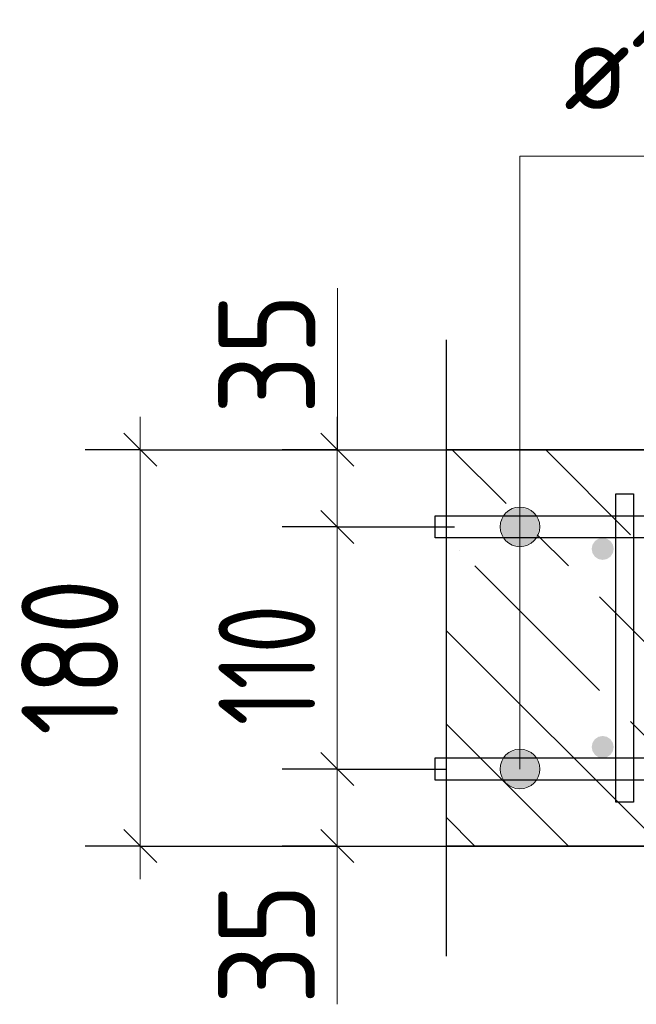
# Model space of a CAD drawing. Header units: millimetres. Extents: x -49773 to 2322955, y -3321 to 58485.
# Tile 243 of 256: x 1027083 to 1028483, y 25793 to 28030. Entities that reach past the tile are written whole.
import ezdxf

# ---------------------------------------------------------------- set-up
doc = ezdxf.new("R2010")
doc.units = ezdxf.units.MM
doc.linetypes.add('______11', pattern=[500, 400, -50, 0, -50])
doc.linetypes.add('______5', pattern=[1100, 800, -100, 100, -100])
for name, color, linetype, lineweight in [('Standard', 7, 'Continuous', 25), ('Арм.стержн. вертикальными 1', 22, 'Continuous', 35), ('Арм.стержн.горизонт. 1', 180, 'Continuous', 35), ('Размерная линия_ общее', 7, 'Continuous', 13)]:
    doc.layers.add(name, color=color, linetype=linetype, lineweight=lineweight)
doc.layers.add('Арм.стержн.Стяжки', color=7, linetype='Continuous', lineweight=35, true_color=0x501e0f)
doc.styles.add('ISOCPEUR', font='txt')

msp = doc.modelspace()

# ---------------------------------------------------------------- hatches: boundary and pattern name
at = {"layer": 'Арм.стержн. вертикальными 1', "linetype": 'Continuous', "lineweight": 50, "transparency": 33554687}
for points in [[(1028431.9, 26827.7), (1028430, 26837.3), (1028424.5, 26845.4), (1028416.4, 26850.8), (1028406.9, 26852.7), (1028397.3, 26850.8), (1028389.2, 26845.4), (1028383.8, 26837.3), (1028381.9, 26827.7), (1028383.8, 26818.2), (1028389.2, 26810), (1028397.3, 26804.6), (1028406.9, 26802.7), (1028416.4, 26804.6), (1028424.5, 26810), (1028430, 26818.2)], [(1028431.9, 26377.7), (1028430, 26387.3), (1028424.5, 26395.4), (1028416.4, 26400.8), (1028406.9, 26402.7), (1028397.3, 26400.8), (1028389.2, 26395.4), (1028383.8, 26387.3), (1028381.9, 26377.7), (1028383.8, 26368.2), (1028389.2, 26360), (1028397.3, 26354.6), (1028406.9, 26352.7), (1028416.4, 26354.6), (1028424.5, 26360), (1028430, 26368.2)]]:
    msp.add_hatch(color=4, dxfattribs=at).paths.add_polyline_path(points)
at = {"layer": 'Арм.стержн.горизонт. 1', "linetype": 'Continuous', "lineweight": 13, "transparency": 33554687}
for points in [[(1028241.4, 26916.4), (1028196.4, 26916.4), (1028180.2, 26900.2)], [(1028241.4, 26916.4), (1028180.2, 26900.2), (1028257.6, 26900.2)], [(1028241.4, 26916.4), (1028196.4, 26916.4), (1028180.2, 26900.2)], [(1028241.4, 26916.4), (1028180.2, 26900.2), (1028257.6, 26900.2)], [(1028241.4, 26916.4), (1028196.4, 26916.4), (1028180.2, 26900.2)], [(1028241.4, 26916.4), (1028180.2, 26900.2), (1028257.6, 26900.2)], [(1028241.4, 26916.4), (1028196.4, 26916.4), (1028180.2, 26900.2)], [(1028241.4, 26916.4), (1028180.2, 26900.2), (1028257.6, 26900.2)], [(1028241.4, 26916.4), (1028196.4, 26916.4), (1028180.2, 26900.2)], [(1028241.4, 26916.4), (1028180.2, 26900.2), (1028257.6, 26900.2)], [(1028241.4, 26916.4), (1028196.4, 26916.4), (1028180.2, 26900.2)], [(1028241.4, 26916.4), (1028180.2, 26900.2), (1028257.6, 26900.2)], [(1028241.4, 26916.4), (1028196.4, 26916.4), (1028180.2, 26900.2)], [(1028241.4, 26916.4), (1028180.2, 26900.2), (1028257.6, 26900.2)], [(1028241.4, 26916.4), (1028196.4, 26916.4), (1028180.2, 26900.2)], [(1028241.4, 26916.4), (1028180.2, 26900.2), (1028257.6, 26900.2)], [(1028241.4, 26916.4), (1028196.4, 26916.4), (1028180.2, 26900.2)], [(1028241.4, 26916.4), (1028180.2, 26900.2), (1028257.6, 26900.2)], [(1028241.4, 26916.4), (1028196.4, 26916.4), (1028180.2, 26900.2)], [(1028241.4, 26916.4), (1028180.2, 26900.2), (1028257.6, 26900.2)], [(1028241.4, 26916.4), (1028196.4, 26916.4), (1028180.2, 26900.2)], [(1028241.4, 26916.4), (1028180.2, 26900.2), (1028257.6, 26900.2)], [(1028241.4, 26916.4), (1028196.4, 26916.4), (1028180.2, 26900.2)], [(1028241.4, 26916.4), (1028180.2, 26900.2), (1028257.6, 26900.2)], [(1028241.4, 26916.4), (1028196.4, 26916.4), (1028180.2, 26900.2)], [(1028241.4, 26916.4), (1028180.2, 26900.2), (1028257.6, 26900.2)], [(1028241.4, 26916.4), (1028196.4, 26916.4), (1028180.2, 26900.2)], [(1028241.4, 26916.4), (1028180.2, 26900.2), (1028257.6, 26900.2)], [(1028196.4, 26916.4), (1028241.4, 26916.4), (1028218.9, 26922.7)], [(1028196.4, 26916.4), (1028241.4, 26916.4), (1028218.9, 26922.7)], [(1028196.4, 26916.4), (1028241.4, 26916.4), (1028218.9, 26922.7)], [(1028196.4, 26916.4), (1028241.4, 26916.4), (1028218.9, 26922.7)], [(1028196.4, 26916.4), (1028241.4, 26916.4), (1028218.9, 26922.7)], [(1028196.4, 26916.4), (1028241.4, 26916.4), (1028218.9, 26922.7)], [(1028196.4, 26916.4), (1028241.4, 26916.4), (1028218.9, 26922.7)], [(1028196.4, 26916.4), (1028241.4, 26916.4), (1028218.9, 26922.7)], [(1028196.4, 26916.4), (1028241.4, 26916.4), (1028218.9, 26922.7)], [(1028196.4, 26916.4), (1028241.4, 26916.4), (1028218.9, 26922.7)], [(1028196.4, 26916.4), (1028241.4, 26916.4), (1028218.9, 26922.7)], [(1028196.4, 26916.4), (1028241.4, 26916.4), (1028218.9, 26922.7)], [(1028196.4, 26916.4), (1028241.4, 26916.4), (1028218.9, 26922.7)], [(1028196.4, 26916.4), (1028241.4, 26916.4), (1028218.9, 26922.7)], [(1028257.6, 26900.2), (1028180.2, 26900.2), (1028173.9, 26877.7)], [(1028257.6, 26900.2), (1028173.9, 26877.7), (1028263.9, 26877.7)], [(1028257.6, 26900.2), (1028180.2, 26900.2), (1028173.9, 26877.7)], [(1028257.6, 26900.2), (1028173.9, 26877.7), (1028263.9, 26877.7)], [(1028257.6, 26900.2), (1028180.2, 26900.2), (1028173.9, 26877.7)], [(1028257.6, 26900.2), (1028173.9, 26877.7), (1028263.9, 26877.7)], [(1028257.6, 26900.2), (1028180.2, 26900.2), (1028173.9, 26877.7)], [(1028257.6, 26900.2), (1028173.9, 26877.7), (1028263.9, 26877.7)], [(1028257.6, 26900.2), (1028180.2, 26900.2), (1028173.9, 26877.7)], [(1028257.6, 26900.2), (1028173.9, 26877.7), (1028263.9, 26877.7)], [(1028257.6, 26900.2), (1028180.2, 26900.2), (1028173.9, 26877.7)], [(1028257.6, 26900.2), (1028173.9, 26877.7), (1028263.9, 26877.7)], [(1028257.6, 26900.2), (1028180.2, 26900.2), (1028173.9, 26877.7)], [(1028257.6, 26900.2), (1028173.9, 26877.7), (1028263.9, 26877.7)], [(1028257.6, 26900.2), (1028180.2, 26900.2), (1028173.9, 26877.7)], [(1028257.6, 26900.2), (1028173.9, 26877.7), (1028263.9, 26877.7)], [(1028257.6, 26900.2), (1028180.2, 26900.2), (1028173.9, 26877.7)], [(1028257.6, 26900.2), (1028173.9, 26877.7), (1028263.9, 26877.7)], [(1028257.6, 26900.2), (1028180.2, 26900.2), (1028173.9, 26877.7)], [(1028257.6, 26900.2), (1028173.9, 26877.7), (1028263.9, 26877.7)], [(1028257.6, 26900.2), (1028180.2, 26900.2), (1028173.9, 26877.7)], [(1028257.6, 26900.2), (1028173.9, 26877.7), (1028263.9, 26877.7)], [(1028257.6, 26900.2), (1028180.2, 26900.2), (1028173.9, 26877.7)], [(1028257.6, 26900.2), (1028173.9, 26877.7), (1028263.9, 26877.7)], [(1028257.6, 26900.2), (1028180.2, 26900.2), (1028173.9, 26877.7)], [(1028257.6, 26900.2), (1028173.9, 26877.7), (1028263.9, 26877.7)], [(1028257.6, 26900.2), (1028180.2, 26900.2), (1028173.9, 26877.7)], [(1028257.6, 26900.2), (1028173.9, 26877.7), (1028263.9, 26877.7)], [(1028263.9, 26877.7), (1028173.9, 26877.7), (1028180.2, 26855.2)], [(1028263.9, 26877.7), (1028173.9, 26877.7), (1028180.2, 26855.2)], [(1028263.9, 26877.7), (1028173.9, 26877.7), (1028180.2, 26855.2)], [(1028263.9, 26877.7), (1028173.9, 26877.7), (1028180.2, 26855.2)], [(1028263.9, 26877.7), (1028173.9, 26877.7), (1028180.2, 26855.2)], [(1028263.9, 26877.7), (1028173.9, 26877.7), (1028180.2, 26855.2)], [(1028263.9, 26877.7), (1028173.9, 26877.7), (1028180.2, 26855.2)], [(1028263.9, 26877.7), (1028173.9, 26877.7), (1028180.2, 26855.2)], [(1028263.9, 26877.7), (1028173.9, 26877.7), (1028180.2, 26855.2)], [(1028263.9, 26877.7), (1028173.9, 26877.7), (1028180.2, 26855.2)], [(1028263.9, 26877.7), (1028173.9, 26877.7), (1028180.2, 26855.2)], [(1028263.9, 26877.7), (1028173.9, 26877.7), (1028180.2, 26855.2)], [(1028263.9, 26877.7), (1028173.9, 26877.7), (1028180.2, 26855.2)], [(1028263.9, 26877.7), (1028173.9, 26877.7), (1028180.2, 26855.2)], [(1028263.9, 26877.7), (1028180.2, 26855.2), (1028257.6, 26855.2)], [(1028263.9, 26877.7), (1028180.2, 26855.2), (1028257.6, 26855.2)], [(1028263.9, 26877.7), (1028180.2, 26855.2), (1028257.6, 26855.2)], [(1028263.9, 26877.7), (1028180.2, 26855.2), (1028257.6, 26855.2)], [(1028263.9, 26877.7), (1028180.2, 26855.2), (1028257.6, 26855.2)], [(1028263.9, 26877.7), (1028180.2, 26855.2), (1028257.6, 26855.2)], [(1028263.9, 26877.7), (1028180.2, 26855.2), (1028257.6, 26855.2)], [(1028263.9, 26877.7), (1028180.2, 26855.2), (1028257.6, 26855.2)], [(1028263.9, 26877.7), (1028180.2, 26855.2), (1028257.6, 26855.2)], [(1028263.9, 26877.7), (1028180.2, 26855.2), (1028257.6, 26855.2)], [(1028263.9, 26877.7), (1028180.2, 26855.2), (1028257.6, 26855.2)], [(1028263.9, 26877.7), (1028180.2, 26855.2), (1028257.6, 26855.2)], [(1028263.9, 26877.7), (1028180.2, 26855.2), (1028257.6, 26855.2)], [(1028263.9, 26877.7), (1028180.2, 26855.2), (1028257.6, 26855.2)], [(1028257.6, 26855.2), (1028180.2, 26855.2), (1028196.4, 26839)], [(1028257.6, 26855.2), (1028180.2, 26855.2), (1028196.4, 26839)], [(1028257.6, 26855.2), (1028180.2, 26855.2), (1028196.4, 26839)], [(1028257.6, 26855.2), (1028180.2, 26855.2), (1028196.4, 26839)], [(1028257.6, 26855.2), (1028180.2, 26855.2), (1028196.4, 26839)], [(1028257.6, 26855.2), (1028180.2, 26855.2), (1028196.4, 26839)], [(1028257.6, 26855.2), (1028180.2, 26855.2), (1028196.4, 26839)], [(1028257.6, 26855.2), (1028180.2, 26855.2), (1028196.4, 26839)], [(1028257.6, 26855.2), (1028180.2, 26855.2), (1028196.4, 26839)], [(1028257.6, 26855.2), (1028180.2, 26855.2), (1028196.4, 26839)], [(1028257.6, 26855.2), (1028180.2, 26855.2), (1028196.4, 26839)], [(1028257.6, 26855.2), (1028180.2, 26855.2), (1028196.4, 26839)], [(1028257.6, 26855.2), (1028180.2, 26855.2), (1028196.4, 26839)], [(1028257.6, 26855.2), (1028180.2, 26855.2), (1028196.4, 26839)], [(1028257.6, 26855.2), (1028196.4, 26839), (1028241.4, 26839)], [(1028257.6, 26855.2), (1028196.4, 26839), (1028241.4, 26839)], [(1028257.6, 26855.2), (1028196.4, 26839), (1028241.4, 26839)], [(1028257.6, 26855.2), (1028196.4, 26839), (1028241.4, 26839)], [(1028257.6, 26855.2), (1028196.4, 26839), (1028241.4, 26839)], [(1028257.6, 26855.2), (1028196.4, 26839), (1028241.4, 26839)], [(1028257.6, 26855.2), (1028196.4, 26839), (1028241.4, 26839)], [(1028257.6, 26855.2), (1028196.4, 26839), (1028241.4, 26839)], [(1028257.6, 26855.2), (1028196.4, 26839), (1028241.4, 26839)], [(1028257.6, 26855.2), (1028196.4, 26839), (1028241.4, 26839)], [(1028257.6, 26855.2), (1028196.4, 26839), (1028241.4, 26839)], [(1028257.6, 26855.2), (1028196.4, 26839), (1028241.4, 26839)], [(1028257.6, 26855.2), (1028196.4, 26839), (1028241.4, 26839)], [(1028257.6, 26855.2), (1028196.4, 26839), (1028241.4, 26839)], [(1028241.4, 26839), (1028196.4, 26839), (1028218.9, 26832.7)], [(1028241.4, 26839), (1028196.4, 26839), (1028218.9, 26832.7)], [(1028241.4, 26839), (1028196.4, 26839), (1028218.9, 26832.7)], [(1028241.4, 26839), (1028196.4, 26839), (1028218.9, 26832.7)], [(1028241.4, 26839), (1028196.4, 26839), (1028218.9, 26832.7)], [(1028241.4, 26839), (1028196.4, 26839), (1028218.9, 26832.7)], [(1028241.4, 26839), (1028196.4, 26839), (1028218.9, 26832.7)], [(1028241.4, 26839), (1028196.4, 26839), (1028218.9, 26832.7)], [(1028241.4, 26839), (1028196.4, 26839), (1028218.9, 26832.7)], [(1028241.4, 26839), (1028196.4, 26839), (1028218.9, 26832.7)], [(1028241.4, 26839), (1028196.4, 26839), (1028218.9, 26832.7)], [(1028241.4, 26839), (1028196.4, 26839), (1028218.9, 26832.7)], [(1028241.4, 26839), (1028196.4, 26839), (1028218.9, 26832.7)], [(1028241.4, 26839), (1028196.4, 26839), (1028218.9, 26832.7)], [(1028196.4, 26366.4), (1028241.4, 26366.4), (1028218.9, 26372.7)], [(1028196.4, 26366.4), (1028241.4, 26366.4), (1028218.9, 26372.7)], [(1028196.4, 26366.4), (1028241.4, 26366.4), (1028218.9, 26372.7)], [(1028196.4, 26366.4), (1028241.4, 26366.4), (1028218.9, 26372.7)], [(1028196.4, 26366.4), (1028241.4, 26366.4), (1028218.9, 26372.7)], [(1028196.4, 26366.4), (1028241.4, 26366.4), (1028218.9, 26372.7)], [(1028196.4, 26366.4), (1028241.4, 26366.4), (1028218.9, 26372.7)], [(1028196.4, 26366.4), (1028241.4, 26366.4), (1028218.9, 26372.7)], [(1028196.4, 26366.4), (1028241.4, 26366.4), (1028218.9, 26372.7)], [(1028196.4, 26366.4), (1028241.4, 26366.4), (1028218.9, 26372.7)], [(1028196.4, 26366.4), (1028241.4, 26366.4), (1028218.9, 26372.7)], [(1028196.4, 26366.4), (1028241.4, 26366.4), (1028218.9, 26372.7)], [(1028196.4, 26366.4), (1028241.4, 26366.4), (1028218.9, 26372.7)], [(1028196.4, 26366.4), (1028241.4, 26366.4), (1028218.9, 26372.7)], [(1028257.6, 26350.2), (1028180.2, 26350.2), (1028173.9, 26327.7)], [(1028257.6, 26350.2), (1028173.9, 26327.7), (1028263.9, 26327.7)], [(1028257.6, 26350.2), (1028180.2, 26350.2), (1028173.9, 26327.7)], [(1028257.6, 26350.2), (1028173.9, 26327.7), (1028263.9, 26327.7)], [(1028257.6, 26350.2), (1028180.2, 26350.2), (1028173.9, 26327.7)], [(1028257.6, 26350.2), (1028173.9, 26327.7), (1028263.9, 26327.7)], [(1028257.6, 26350.2), (1028180.2, 26350.2), (1028173.9, 26327.7)], [(1028257.6, 26350.2), (1028173.9, 26327.7), (1028263.9, 26327.7)], [(1028257.6, 26350.2), (1028180.2, 26350.2), (1028173.9, 26327.7)], [(1028257.6, 26350.2), (1028173.9, 26327.7), (1028263.9, 26327.7)], [(1028257.6, 26350.2), (1028180.2, 26350.2), (1028173.9, 26327.7)], [(1028257.6, 26350.2), (1028173.9, 26327.7), (1028263.9, 26327.7)], [(1028257.6, 26350.2), (1028180.2, 26350.2), (1028173.9, 26327.7)], [(1028257.6, 26350.2), (1028173.9, 26327.7), (1028263.9, 26327.7)], [(1028257.6, 26350.2), (1028180.2, 26350.2), (1028173.9, 26327.7)], [(1028257.6, 26350.2), (1028173.9, 26327.7), (1028263.9, 26327.7)], [(1028257.6, 26350.2), (1028180.2, 26350.2), (1028173.9, 26327.7)], [(1028257.6, 26350.2), (1028173.9, 26327.7), (1028263.9, 26327.7)], [(1028257.6, 26350.2), (1028180.2, 26350.2), (1028173.9, 26327.7)], [(1028257.6, 26350.2), (1028173.9, 26327.7), (1028263.9, 26327.7)], [(1028257.6, 26350.2), (1028180.2, 26350.2), (1028173.9, 26327.7)], [(1028257.6, 26350.2), (1028173.9, 26327.7), (1028263.9, 26327.7)], [(1028257.6, 26350.2), (1028180.2, 26350.2), (1028173.9, 26327.7)], [(1028257.6, 26350.2), (1028173.9, 26327.7), (1028263.9, 26327.7)], [(1028257.6, 26350.2), (1028180.2, 26350.2), (1028173.9, 26327.7)], [(1028257.6, 26350.2), (1028173.9, 26327.7), (1028263.9, 26327.7)], [(1028257.6, 26350.2), (1028180.2, 26350.2), (1028173.9, 26327.7)], [(1028257.6, 26350.2), (1028173.9, 26327.7), (1028263.9, 26327.7)], [(1028241.4, 26366.4), (1028196.4, 26366.4), (1028180.2, 26350.2)], [(1028241.4, 26366.4), (1028180.2, 26350.2), (1028257.6, 26350.2)], [(1028241.4, 26366.4), (1028196.4, 26366.4), (1028180.2, 26350.2)], [(1028241.4, 26366.4), (1028180.2, 26350.2), (1028257.6, 26350.2)], [(1028241.4, 26366.4), (1028196.4, 26366.4), (1028180.2, 26350.2)], [(1028241.4, 26366.4), (1028180.2, 26350.2), (1028257.6, 26350.2)], [(1028241.4, 26366.4), (1028196.4, 26366.4), (1028180.2, 26350.2)], [(1028241.4, 26366.4), (1028180.2, 26350.2), (1028257.6, 26350.2)], [(1028241.4, 26366.4), (1028196.4, 26366.4), (1028180.2, 26350.2)], [(1028241.4, 26366.4), (1028180.2, 26350.2), (1028257.6, 26350.2)], [(1028241.4, 26366.4), (1028196.4, 26366.4), (1028180.2, 26350.2)], [(1028241.4, 26366.4), (1028180.2, 26350.2), (1028257.6, 26350.2)], [(1028241.4, 26366.4), (1028196.4, 26366.4), (1028180.2, 26350.2)], [(1028241.4, 26366.4), (1028180.2, 26350.2), (1028257.6, 26350.2)], [(1028241.4, 26366.4), (1028196.4, 26366.4), (1028180.2, 26350.2)], [(1028241.4, 26366.4), (1028180.2, 26350.2), (1028257.6, 26350.2)], [(1028241.4, 26366.4), (1028196.4, 26366.4), (1028180.2, 26350.2)], [(1028241.4, 26366.4), (1028180.2, 26350.2), (1028257.6, 26350.2)], [(1028241.4, 26366.4), (1028196.4, 26366.4), (1028180.2, 26350.2)], [(1028241.4, 26366.4), (1028180.2, 26350.2), (1028257.6, 26350.2)], [(1028241.4, 26366.4), (1028196.4, 26366.4), (1028180.2, 26350.2)], [(1028241.4, 26366.4), (1028180.2, 26350.2), (1028257.6, 26350.2)], [(1028241.4, 26366.4), (1028196.4, 26366.4), (1028180.2, 26350.2)], [(1028241.4, 26366.4), (1028180.2, 26350.2), (1028257.6, 26350.2)], [(1028241.4, 26366.4), (1028196.4, 26366.4), (1028180.2, 26350.2)], [(1028241.4, 26366.4), (1028180.2, 26350.2), (1028257.6, 26350.2)], [(1028241.4, 26366.4), (1028196.4, 26366.4), (1028180.2, 26350.2)], [(1028241.4, 26366.4), (1028180.2, 26350.2), (1028257.6, 26350.2)], [(1028263.9, 26327.7), (1028173.9, 26327.7), (1028180.2, 26305.2)], [(1028263.9, 26327.7), (1028173.9, 26327.7), (1028180.2, 26305.2)], [(1028263.9, 26327.7), (1028173.9, 26327.7), (1028180.2, 26305.2)], [(1028263.9, 26327.7), (1028173.9, 26327.7), (1028180.2, 26305.2)], [(1028263.9, 26327.7), (1028173.9, 26327.7), (1028180.2, 26305.2)], [(1028263.9, 26327.7), (1028173.9, 26327.7), (1028180.2, 26305.2)], [(1028263.9, 26327.7), (1028173.9, 26327.7), (1028180.2, 26305.2)], [(1028263.9, 26327.7), (1028173.9, 26327.7), (1028180.2, 26305.2)], [(1028263.9, 26327.7), (1028173.9, 26327.7), (1028180.2, 26305.2)], [(1028263.9, 26327.7), (1028173.9, 26327.7), (1028180.2, 26305.2)], [(1028263.9, 26327.7), (1028173.9, 26327.7), (1028180.2, 26305.2)], [(1028263.9, 26327.7), (1028173.9, 26327.7), (1028180.2, 26305.2)], [(1028263.9, 26327.7), (1028173.9, 26327.7), (1028180.2, 26305.2)], [(1028263.9, 26327.7), (1028173.9, 26327.7), (1028180.2, 26305.2)], [(1028263.9, 26327.7), (1028180.2, 26305.2), (1028257.6, 26305.2)], [(1028263.9, 26327.7), (1028180.2, 26305.2), (1028257.6, 26305.2)], [(1028263.9, 26327.7), (1028180.2, 26305.2), (1028257.6, 26305.2)], [(1028263.9, 26327.7), (1028180.2, 26305.2), (1028257.6, 26305.2)], [(1028263.9, 26327.7), (1028180.2, 26305.2), (1028257.6, 26305.2)], [(1028263.9, 26327.7), (1028180.2, 26305.2), (1028257.6, 26305.2)], [(1028263.9, 26327.7), (1028180.2, 26305.2), (1028257.6, 26305.2)], [(1028263.9, 26327.7), (1028180.2, 26305.2), (1028257.6, 26305.2)], [(1028263.9, 26327.7), (1028180.2, 26305.2), (1028257.6, 26305.2)], [(1028263.9, 26327.7), (1028180.2, 26305.2), (1028257.6, 26305.2)], [(1028263.9, 26327.7), (1028180.2, 26305.2), (1028257.6, 26305.2)], [(1028263.9, 26327.7), (1028180.2, 26305.2), (1028257.6, 26305.2)], [(1028263.9, 26327.7), (1028180.2, 26305.2), (1028257.6, 26305.2)], [(1028263.9, 26327.7), (1028180.2, 26305.2), (1028257.6, 26305.2)], [(1028257.6, 26305.2), (1028180.2, 26305.2), (1028196.4, 26289)], [(1028257.6, 26305.2), (1028180.2, 26305.2), (1028196.4, 26289)], [(1028257.6, 26305.2), (1028180.2, 26305.2), (1028196.4, 26289)], [(1028257.6, 26305.2), (1028180.2, 26305.2), (1028196.4, 26289)], [(1028257.6, 26305.2), (1028180.2, 26305.2), (1028196.4, 26289)], [(1028257.6, 26305.2), (1028180.2, 26305.2), (1028196.4, 26289)], [(1028257.6, 26305.2), (1028180.2, 26305.2), (1028196.4, 26289)], [(1028257.6, 26305.2), (1028180.2, 26305.2), (1028196.4, 26289)], [(1028257.6, 26305.2), (1028180.2, 26305.2), (1028196.4, 26289)], [(1028257.6, 26305.2), (1028180.2, 26305.2), (1028196.4, 26289)], [(1028257.6, 26305.2), (1028180.2, 26305.2), (1028196.4, 26289)], [(1028257.6, 26305.2), (1028180.2, 26305.2), (1028196.4, 26289)], [(1028257.6, 26305.2), (1028180.2, 26305.2), (1028196.4, 26289)], [(1028257.6, 26305.2), (1028180.2, 26305.2), (1028196.4, 26289)], [(1028257.6, 26305.2), (1028196.4, 26289), (1028241.4, 26289)], [(1028257.6, 26305.2), (1028196.4, 26289), (1028241.4, 26289)], [(1028257.6, 26305.2), (1028196.4, 26289), (1028241.4, 26289)], [(1028257.6, 26305.2), (1028196.4, 26289), (1028241.4, 26289)], [(1028257.6, 26305.2), (1028196.4, 26289), (1028241.4, 26289)], [(1028257.6, 26305.2), (1028196.4, 26289), (1028241.4, 26289)], [(1028257.6, 26305.2), (1028196.4, 26289), (1028241.4, 26289)], [(1028257.6, 26305.2), (1028196.4, 26289), (1028241.4, 26289)], [(1028257.6, 26305.2), (1028196.4, 26289), (1028241.4, 26289)], [(1028257.6, 26305.2), (1028196.4, 26289), (1028241.4, 26289)], [(1028257.6, 26305.2), (1028196.4, 26289), (1028241.4, 26289)], [(1028257.6, 26305.2), (1028196.4, 26289), (1028241.4, 26289)], [(1028257.6, 26305.2), (1028196.4, 26289), (1028241.4, 26289)], [(1028257.6, 26305.2), (1028196.4, 26289), (1028241.4, 26289)], [(1028241.4, 26289), (1028196.4, 26289), (1028218.9, 26282.7)], [(1028241.4, 26289), (1028196.4, 26289), (1028218.9, 26282.7)], [(1028241.4, 26289), (1028196.4, 26289), (1028218.9, 26282.7)], [(1028241.4, 26289), (1028196.4, 26289), (1028218.9, 26282.7)], [(1028241.4, 26289), (1028196.4, 26289), (1028218.9, 26282.7)], [(1028241.4, 26289), (1028196.4, 26289), (1028218.9, 26282.7)], [(1028241.4, 26289), (1028196.4, 26289), (1028218.9, 26282.7)], [(1028241.4, 26289), (1028196.4, 26289), (1028218.9, 26282.7)], [(1028241.4, 26289), (1028196.4, 26289), (1028218.9, 26282.7)], [(1028241.4, 26289), (1028196.4, 26289), (1028218.9, 26282.7)], [(1028241.4, 26289), (1028196.4, 26289), (1028218.9, 26282.7)], [(1028241.4, 26289), (1028196.4, 26289), (1028218.9, 26282.7)], [(1028241.4, 26289), (1028196.4, 26289), (1028218.9, 26282.7)], [(1028241.4, 26289), (1028196.4, 26289), (1028218.9, 26282.7)]]:
    msp.add_hatch(color=7, dxfattribs=at).paths.add_polyline_path(points)

# ---------------------------------------------------------------- linework, layer by layer
at = {"layer": 'Standard', "color": 7, "linetype": 'Continuous', "lineweight": 25, "transparency": 33554687}
msp.add_line((1028051.4, 27302.7), (1028051.4, 25902.7), dxfattribs=at)
at = {"layer": 'Standard', "color": 7, "linetype": 'Continuous', "lineweight": 35, "transparency": 33554687}
for p, q in [((1031106.9, 27052.7), (1028051.4, 27052.7)), ((1028051.4, 26152.7), (1031106.9, 26152.7))]:
    msp.add_line(p, q, dxfattribs=at)
at = {"layer": 'Standard', "color": 253, "linetype": '______5', "lineweight": 35, "true_color": 0xababab, "transparency": 33554687}
for p, q in [((1028965.3, 26152.7), (1028065.3, 27052.7)), ((1028541.1, 26152.7), (1028051.4, 26642.4)), ((1028116.8, 26152.7), (1028051.4, 26218.1))]:
    msp.add_line(p, q, dxfattribs=at)
at = {"layer": 'Standard', "color": 253, "linetype": '______11', "lineweight": 35, "true_color": 0xababab, "transparency": 33554687}
for p, q in [((1029177.5, 26152.7), (1028277.5, 27052.7)), ((1028753.2, 26152.7), (1028051.4, 26854.5)), ((1028328.9, 26152.7), (1028051.4, 26430.2))]:
    msp.add_line(p, q, dxfattribs=at)
at = {"layer": 'Арм.стержн.горизонт. 1', "color": 7, "linetype": 'Continuous', "lineweight": 13, "transparency": 33554687}
for p, q in [((1028218.9, 27719.4), (1029658.9, 27719.4)), ((1028218.9, 27719.4), (1028218.9, 26327.7)), ((1028218.9, 27719.4), (1028218.9, 26327.7)), ((1028218.9, 27719.4), (1028218.9, 26327.7)), ((1028218.9, 27719.4), (1028218.9, 26327.7)), ((1028218.9, 27719.4), (1028218.9, 26327.7)), ((1028218.9, 27719.4), (1028218.9, 26327.7)), ((1028218.9, 27719.4), (1028218.9, 26327.7)), ((1028218.9, 27719.4), (1028218.9, 26327.7)), ((1028218.9, 27719.4), (1028218.9, 26327.7)), ((1028218.9, 27719.4), (1028218.9, 26327.7)), ((1028218.9, 27719.4), (1028218.9, 26327.7)), ((1028218.9, 27719.4), (1028218.9, 26327.7)), ((1028218.9, 27719.4), (1028218.9, 26327.7)), ((1028218.9, 27719.4), (1028218.9, 26327.7)), ((1028218.9, 27719.4), (1028218.9, 26877.7)), ((1028218.9, 27719.4), (1028218.9, 26877.7)), ((1028218.9, 27719.4), (1028218.9, 26877.7)), ((1028218.9, 27719.4), (1028218.9, 26877.7)), ((1028218.9, 27719.4), (1028218.9, 26877.7)), ((1028218.9, 27719.4), (1028218.9, 26877.7)), ((1028218.9, 27719.4), (1028218.9, 26877.7)), ((1028218.9, 27719.4), (1028218.9, 26877.7)), ((1028218.9, 27719.4), (1028218.9, 26877.7)), ((1028218.9, 27719.4), (1028218.9, 26877.7)), ((1028218.9, 27719.4), (1028218.9, 26877.7)), ((1028218.9, 27719.4), (1028218.9, 26877.7)), ((1028218.9, 27719.4), (1028218.9, 26877.7)), ((1028218.9, 27719.4), (1028218.9, 26877.7)), ((1028218.9, 26922.7), (1028218.9, 26922.7)), ((1028218.9, 26922.7), (1028218.9, 26922.7)), ((1028218.9, 26922.7), (1028218.9, 26922.7)), ((1028218.9, 26922.7), (1028218.9, 26922.7)), ((1028218.9, 26922.7), (1028218.9, 26922.7)), ((1028218.9, 26922.7), (1028218.9, 26922.7)), ((1028218.9, 26922.7), (1028218.9, 26922.7)), ((1028218.9, 26922.7), (1028218.9, 26922.7)), ((1028218.9, 26922.7), (1028218.9, 26922.7)), ((1028218.9, 26922.7), (1028218.9, 26922.7)), ((1028218.9, 26922.7), (1028218.9, 26922.7)), ((1028218.9, 26922.7), (1028218.9, 26922.7)), ((1028218.9, 26922.7), (1028218.9, 26922.7)), ((1028218.9, 26922.7), (1028218.9, 26922.7)), ((1028173.9, 26877.7), (1028173.9, 26877.7)), ((1028173.9, 26877.7), (1028173.9, 26877.7)), ((1028173.9, 26877.7), (1028173.9, 26877.7)), ((1028173.9, 26877.7), (1028173.9, 26877.7)), ((1028173.9, 26877.7), (1028173.9, 26877.7)), ((1028173.9, 26877.7), (1028173.9, 26877.7)), ((1028173.9, 26877.7), (1028173.9, 26877.7)), ((1028173.9, 26877.7), (1028173.9, 26877.7)), ((1028173.9, 26877.7), (1028173.9, 26877.7)), ((1028173.9, 26877.7), (1028173.9, 26877.7)), ((1028173.9, 26877.7), (1028173.9, 26877.7)), ((1028173.9, 26877.7), (1028173.9, 26877.7)), ((1028173.9, 26877.7), (1028173.9, 26877.7)), ((1028173.9, 26877.7), (1028173.9, 26877.7)), ((1028263.9, 26877.7), (1028263.9, 26877.7)), ((1028263.9, 26877.7), (1028263.9, 26877.7)), ((1028263.9, 26877.7), (1028263.9, 26877.7)), ((1028263.9, 26877.7), (1028263.9, 26877.7)), ((1028263.9, 26877.7), (1028263.9, 26877.7)), ((1028263.9, 26877.7), (1028263.9, 26877.7)), ((1028263.9, 26877.7), (1028263.9, 26877.7)), ((1028263.9, 26877.7), (1028263.9, 26877.7)), ((1028263.9, 26877.7), (1028263.9, 26877.7)), ((1028263.9, 26877.7), (1028263.9, 26877.7)), ((1028263.9, 26877.7), (1028263.9, 26877.7)), ((1028263.9, 26877.7), (1028263.9, 26877.7)), ((1028263.9, 26877.7), (1028263.9, 26877.7)), ((1028263.9, 26877.7), (1028263.9, 26877.7)), ((1028218.9, 26832.7), (1028218.9, 26832.7)), ((1028218.9, 26832.7), (1028218.9, 26832.7)), ((1028218.9, 26832.7), (1028218.9, 26832.7)), ((1028218.9, 26832.7), (1028218.9, 26832.7)), ((1028218.9, 26832.7), (1028218.9, 26832.7)), ((1028218.9, 26832.7), (1028218.9, 26832.7)), ((1028218.9, 26832.7), (1028218.9, 26832.7)), ((1028218.9, 26832.7), (1028218.9, 26832.7)), ((1028218.9, 26832.7), (1028218.9, 26832.7)), ((1028218.9, 26832.7), (1028218.9, 26832.7)), ((1028218.9, 26832.7), (1028218.9, 26832.7)), ((1028218.9, 26832.7), (1028218.9, 26832.7)), ((1028218.9, 26832.7), (1028218.9, 26832.7)), ((1028218.9, 26832.7), (1028218.9, 26832.7)), ((1028218.9, 26372.7), (1028218.9, 26372.7)), ((1028218.9, 26372.7), (1028218.9, 26372.7)), ((1028218.9, 26372.7), (1028218.9, 26372.7)), ((1028218.9, 26372.7), (1028218.9, 26372.7)), ((1028218.9, 26372.7), (1028218.9, 26372.7)), ((1028218.9, 26372.7), (1028218.9, 26372.7)), ((1028218.9, 26372.7), (1028218.9, 26372.7)), ((1028218.9, 26372.7), (1028218.9, 26372.7)), ((1028218.9, 26372.7), (1028218.9, 26372.7)), ((1028218.9, 26372.7), (1028218.9, 26372.7)), ((1028218.9, 26372.7), (1028218.9, 26372.7)), ((1028218.9, 26372.7), (1028218.9, 26372.7)), ((1028218.9, 26372.7), (1028218.9, 26372.7)), ((1028218.9, 26372.7), (1028218.9, 26372.7)), ((1028173.9, 26327.7), (1028173.9, 26327.7)), ((1028173.9, 26327.7), (1028173.9, 26327.7)), ((1028173.9, 26327.7), (1028173.9, 26327.7)), ((1028173.9, 26327.7), (1028173.9, 26327.7)), ((1028173.9, 26327.7), (1028173.9, 26327.7)), ((1028173.9, 26327.7), (1028173.9, 26327.7)), ((1028173.9, 26327.7), (1028173.9, 26327.7)), ((1028173.9, 26327.7), (1028173.9, 26327.7)), ((1028173.9, 26327.7), (1028173.9, 26327.7)), ((1028173.9, 26327.7), (1028173.9, 26327.7)), ((1028173.9, 26327.7), (1028173.9, 26327.7)), ((1028173.9, 26327.7), (1028173.9, 26327.7)), ((1028173.9, 26327.7), (1028173.9, 26327.7)), ((1028173.9, 26327.7), (1028173.9, 26327.7)), ((1028263.9, 26327.7), (1028263.9, 26327.7)), ((1028263.9, 26327.7), (1028263.9, 26327.7)), ((1028263.9, 26327.7), (1028263.9, 26327.7)), ((1028263.9, 26327.7), (1028263.9, 26327.7)), ((1028263.9, 26327.7), (1028263.9, 26327.7)), ((1028263.9, 26327.7), (1028263.9, 26327.7)), ((1028263.9, 26327.7), (1028263.9, 26327.7)), ((1028263.9, 26327.7), (1028263.9, 26327.7)), ((1028263.9, 26327.7), (1028263.9, 26327.7)), ((1028263.9, 26327.7), (1028263.9, 26327.7)), ((1028263.9, 26327.7), (1028263.9, 26327.7)), ((1028263.9, 26327.7), (1028263.9, 26327.7)), ((1028263.9, 26327.7), (1028263.9, 26327.7)), ((1028263.9, 26327.7), (1028263.9, 26327.7)), ((1028218.9, 26282.7), (1028218.9, 26282.7)), ((1028218.9, 26282.7), (1028218.9, 26282.7)), ((1028218.9, 26282.7), (1028218.9, 26282.7)), ((1028218.9, 26282.7), (1028218.9, 26282.7)), ((1028218.9, 26282.7), (1028218.9, 26282.7)), ((1028218.9, 26282.7), (1028218.9, 26282.7)), ((1028218.9, 26282.7), (1028218.9, 26282.7)), ((1028218.9, 26282.7), (1028218.9, 26282.7)), ((1028218.9, 26282.7), (1028218.9, 26282.7)), ((1028218.9, 26282.7), (1028218.9, 26282.7)), ((1028218.9, 26282.7), (1028218.9, 26282.7)), ((1028218.9, 26282.7), (1028218.9, 26282.7)), ((1028218.9, 26282.7), (1028218.9, 26282.7)), ((1028218.9, 26282.7), (1028218.9, 26282.7))]:
    msp.add_line(p, q, dxfattribs=at)
at = {"layer": 'Арм.стержн.горизонт. 1', "color": 4, "linetype": 'Continuous', "lineweight": 25, "transparency": 33554687}
for points in [[(1028026.4, 26902.7), (1030956.9, 26902.7), (1030956.9, 26852.7), (1028026.4, 26852.7), (1028026.4, 26902.7)], [(1028026.4, 26902.7), (1030956.9, 26902.7), (1030956.9, 26852.7), (1028026.4, 26852.7), (1028026.4, 26902.7)], [(1028026.4, 26902.7), (1030956.9, 26902.7), (1030956.9, 26852.7), (1028026.4, 26852.7), (1028026.4, 26902.7)], [(1028026.4, 26902.7), (1030956.9, 26902.7), (1030956.9, 26852.7), (1028026.4, 26852.7), (1028026.4, 26902.7)], [(1028026.4, 26902.7), (1030956.9, 26902.7), (1030956.9, 26852.7), (1028026.4, 26852.7), (1028026.4, 26902.7)], [(1028026.4, 26902.7), (1030956.9, 26902.7), (1030956.9, 26852.7), (1028026.4, 26852.7), (1028026.4, 26902.7)], [(1028026.4, 26902.7), (1030956.9, 26902.7), (1030956.9, 26852.7), (1028026.4, 26852.7), (1028026.4, 26902.7)], [(1028026.4, 26902.7), (1030956.9, 26902.7), (1030956.9, 26852.7), (1028026.4, 26852.7), (1028026.4, 26902.7)], [(1028026.4, 26902.7), (1030956.9, 26902.7), (1030956.9, 26852.7), (1028026.4, 26852.7), (1028026.4, 26902.7)], [(1028026.4, 26902.7), (1030956.9, 26902.7), (1030956.9, 26852.7), (1028026.4, 26852.7), (1028026.4, 26902.7)], [(1028026.4, 26902.7), (1030956.9, 26902.7), (1030956.9, 26852.7), (1028026.4, 26852.7), (1028026.4, 26902.7)], [(1028026.4, 26902.7), (1030956.9, 26902.7), (1030956.9, 26852.7), (1028026.4, 26852.7), (1028026.4, 26902.7)], [(1028026.4, 26902.7), (1030956.9, 26902.7), (1030956.9, 26852.7), (1028026.4, 26852.7), (1028026.4, 26902.7)], [(1028026.4, 26902.7), (1030956.9, 26902.7), (1030956.9, 26852.7), (1028026.4, 26852.7), (1028026.4, 26902.7)], [(1028026.4, 26352.7), (1030956.9, 26352.7), (1030956.9, 26302.7), (1028026.4, 26302.7), (1028026.4, 26352.7)], [(1028026.4, 26352.7), (1030956.9, 26352.7), (1030956.9, 26302.7), (1028026.4, 26302.7), (1028026.4, 26352.7)], [(1028026.4, 26352.7), (1030956.9, 26352.7), (1030956.9, 26302.7), (1028026.4, 26302.7), (1028026.4, 26352.7)], [(1028026.4, 26352.7), (1030956.9, 26352.7), (1030956.9, 26302.7), (1028026.4, 26302.7), (1028026.4, 26352.7)], [(1028026.4, 26352.7), (1030956.9, 26352.7), (1030956.9, 26302.7), (1028026.4, 26302.7), (1028026.4, 26352.7)], [(1028026.4, 26352.7), (1030956.9, 26352.7), (1030956.9, 26302.7), (1028026.4, 26302.7), (1028026.4, 26352.7)], [(1028026.4, 26352.7), (1030956.9, 26352.7), (1030956.9, 26302.7), (1028026.4, 26302.7), (1028026.4, 26352.7)], [(1028026.4, 26352.7), (1030956.9, 26352.7), (1030956.9, 26302.7), (1028026.4, 26302.7), (1028026.4, 26352.7)], [(1028026.4, 26352.7), (1030956.9, 26352.7), (1030956.9, 26302.7), (1028026.4, 26302.7), (1028026.4, 26352.7)], [(1028026.4, 26352.7), (1030956.9, 26352.7), (1030956.9, 26302.7), (1028026.4, 26302.7), (1028026.4, 26352.7)], [(1028026.4, 26352.7), (1030956.9, 26352.7), (1030956.9, 26302.7), (1028026.4, 26302.7), (1028026.4, 26352.7)], [(1028026.4, 26352.7), (1030956.9, 26352.7), (1030956.9, 26302.7), (1028026.4, 26302.7), (1028026.4, 26352.7)], [(1028026.4, 26352.7), (1030956.9, 26352.7), (1030956.9, 26302.7), (1028026.4, 26302.7), (1028026.4, 26352.7)], [(1028026.4, 26352.7), (1030956.9, 26352.7), (1030956.9, 26302.7), (1028026.4, 26302.7), (1028026.4, 26352.7)]]:
    msp.add_lwpolyline(points, dxfattribs=at)
at = {"layer": 'Арм.стержн.горизонт. 1', "color": 7, "linetype": 'Continuous', "lineweight": 13, "transparency": 33554687}
for centre in [(1028218.9, 26877.7), (1028218.9, 26877.7), (1028218.9, 26877.7), (1028218.9, 26877.7), (1028218.9, 26877.7), (1028218.9, 26877.7), (1028218.9, 26877.7), (1028218.9, 26877.7), (1028218.9, 26877.7), (1028218.9, 26877.7), (1028218.9, 26877.7), (1028218.9, 26877.7), (1028218.9, 26877.7), (1028218.9, 26877.7), (1028218.9, 26327.7), (1028218.9, 26327.7), (1028218.9, 26327.7), (1028218.9, 26327.7), (1028218.9, 26327.7), (1028218.9, 26327.7), (1028218.9, 26327.7), (1028218.9, 26327.7), (1028218.9, 26327.7), (1028218.9, 26327.7), (1028218.9, 26327.7), (1028218.9, 26327.7), (1028218.9, 26327.7), (1028218.9, 26327.7)]:
    msp.add_circle(centre, 45, dxfattribs=at)
at = {"layer": 'Арм.стержн.Стяжки', "color": 40, "linetype": 'Continuous', "lineweight": 25, "transparency": 33554687}
msp.add_lwpolyline([(1028436.9, 26252.7), (1028436.9, 26952.7), (1028476.9, 26952.7), (1028476.9, 26252.7), (1028436.9, 26252.7)], dxfattribs=at)
msp.add_lwpolyline([(1028436.9, 26252.7), (1028436.9, 26952.7), (1028476.9, 26952.7), (1028476.9, 26252.7), (1028436.9, 26252.7)], dxfattribs=at)
msp.add_lwpolyline([(1028436.9, 26252.7), (1028436.9, 26952.7), (1028476.9, 26952.7), (1028476.9, 26252.7), (1028436.9, 26252.7)], dxfattribs=at)
msp.add_lwpolyline([(1028436.9, 26252.7), (1028436.9, 26952.7), (1028476.9, 26952.7), (1028476.9, 26252.7), (1028436.9, 26252.7)], dxfattribs=at)
msp.add_lwpolyline([(1028436.9, 26252.7), (1028436.9, 26952.7), (1028476.9, 26952.7), (1028476.9, 26252.7), (1028436.9, 26252.7)], dxfattribs=at)
msp.add_lwpolyline([(1028436.9, 26252.7), (1028436.9, 26952.7), (1028476.9, 26952.7), (1028476.9, 26252.7), (1028436.9, 26252.7)], dxfattribs=at)
msp.add_lwpolyline([(1028436.9, 26252.7), (1028436.9, 26952.7), (1028476.9, 26952.7), (1028476.9, 26252.7), (1028436.9, 26252.7)], dxfattribs=at)
at = {"layer": 'Размерная линия_ общее', "color": 7, "linetype": 'Continuous', "lineweight": 13, "transparency": 33554687}
for p, q in [((1027804.2, 27133.7), (1027804.2, 27419.7)), ((1027356.6, 27052.7), (1027356.6, 27127.7)), ((1027804.1, 26965.2), (1027804.2, 27133.7)), ((1027804.1, 27052.7), (1027804.1, 27127.7)), ((1027804.1, 26877.7), (1027804.1, 27052.7)), ((1027804.1, 26327.7), (1027804.1, 26877.7)), ((1027804.1, 26152.7), (1027804.1, 26327.7)), ((1027804.1, 26240.2), (1027803.7, 26079.3)), ((1027356.6, 26152.7), (1027356.6, 26077.7)), ((1027804.1, 26152.7), (1027804.1, 26077.7)), ((1027803.7, 26079.3), (1027803.7, 25793.3))]:
    msp.add_line(p, q, dxfattribs=at)
at = {"layer": 'Размерная линия_ общее', "color": 7, "linetype": 'Continuous', "lineweight": 25, "transparency": 33554687}
for p, q in [((1027394.1, 27015.2), (1027319.1, 27090.2)), ((1027841.6, 27015.2), (1027766.6, 27090.2)), ((1027841.6, 26840.2), (1027766.6, 26915.2)), ((1027841.6, 26290.2), (1027766.6, 26365.2)), ((1027394.1, 26115.2), (1027319.1, 26190.2)), ((1027841.6, 26115.2), (1027766.6, 26190.2))]:
    msp.add_line(p, q, dxfattribs=at)
at = {"layer": 'Размерная линия_ общее', "color": 253, "linetype": 'Continuous', "lineweight": -3, "true_color": 0xa0a0a0, "transparency": 33554687}
for p, q in [((1027356.6, 27052.7), (1027231.6, 27052.7)), ((1027356.6, 27052.7), (1027481.6, 27052.7)), ((1027356.6, 27052.7), (1028072, 27052.7)), ((1027804.1, 27052.7), (1027679.1, 27052.7)), ((1027804.1, 27052.7), (1027929.1, 27052.7)), ((1027804.1, 27052.7), (1028099.9, 27052.7)), ((1027804.1, 26877.7), (1027679.1, 26877.7)), ((1027804.1, 26877.7), (1027929.1, 26877.7)), ((1027804.1, 26877.7), (1028070.5, 26877.7)), ((1027804.1, 26327.7), (1027679.1, 26327.7)), ((1027804.1, 26327.7), (1027929.1, 26327.7)), ((1027804.1, 26327.7), (1028050, 26327.7)), ((1027356.6, 26152.7), (1027231.6, 26152.7)), ((1027356.6, 26152.7), (1027481.6, 26152.7)), ((1027356.6, 26152.7), (1028039.8, 26152.7)), ((1027804.1, 26152.7), (1027679.1, 26152.7)), ((1027804.1, 26152.7), (1027929.1, 26152.7)), ((1027804.1, 26152.7), (1028139.8, 26152.7))]:
    msp.add_line(p, q, dxfattribs=at)
at = {"layer": 'Размерная линия_ общее', "color": 7, "linetype": 'Continuous', "lineweight": 13, "transparency": 33554687}
msp.add_lwpolyline([(1027356.6, 26152.7), (1027356.6, 26321.4), (1027356.6, 26321.4), (1027356.6, 27052.7)], dxfattribs=at)

# ---------------------------------------------------------------- texts
at = {"layer": 'Арм.стержн.горизонт. 1', "color": 7, "linetype": 'Continuous', "lineweight": 25, "transparency": 33554687, "insert": (1028318.9, 27826.1), "char_height": 200, "width": 1333.22, "attachment_point": 7, "style": 'ISOCPEUR'}
msp.add_mtext('\\W0.94;ø10 L=п.м.', dxfattribs=at)
at = {"layer": 'Размерная линия_ общее', "color": 7, "linetype": 'Continuous', "lineweight": 25, "transparency": 33554687, "char_height": 220, "attachment_point": 7, "rotation": 90, "style": 'ISOCPEUR'}
for s, insert, width in [('\\W0.87;35', (1027754.2, 27133.7), 403.924), ('\\W0.83;180', (1027306.6, 26404.7), 508.564), ('\\W0.74;110', (1027754.1, 26426.7), 455.147), ('\\W0.87;35', (1027753.7, 25793.3), 403.924)]:
    msp.add_mtext(s, dxfattribs=dict(at, insert=insert, width=width))

doc.saveas('drawing.dxf')
